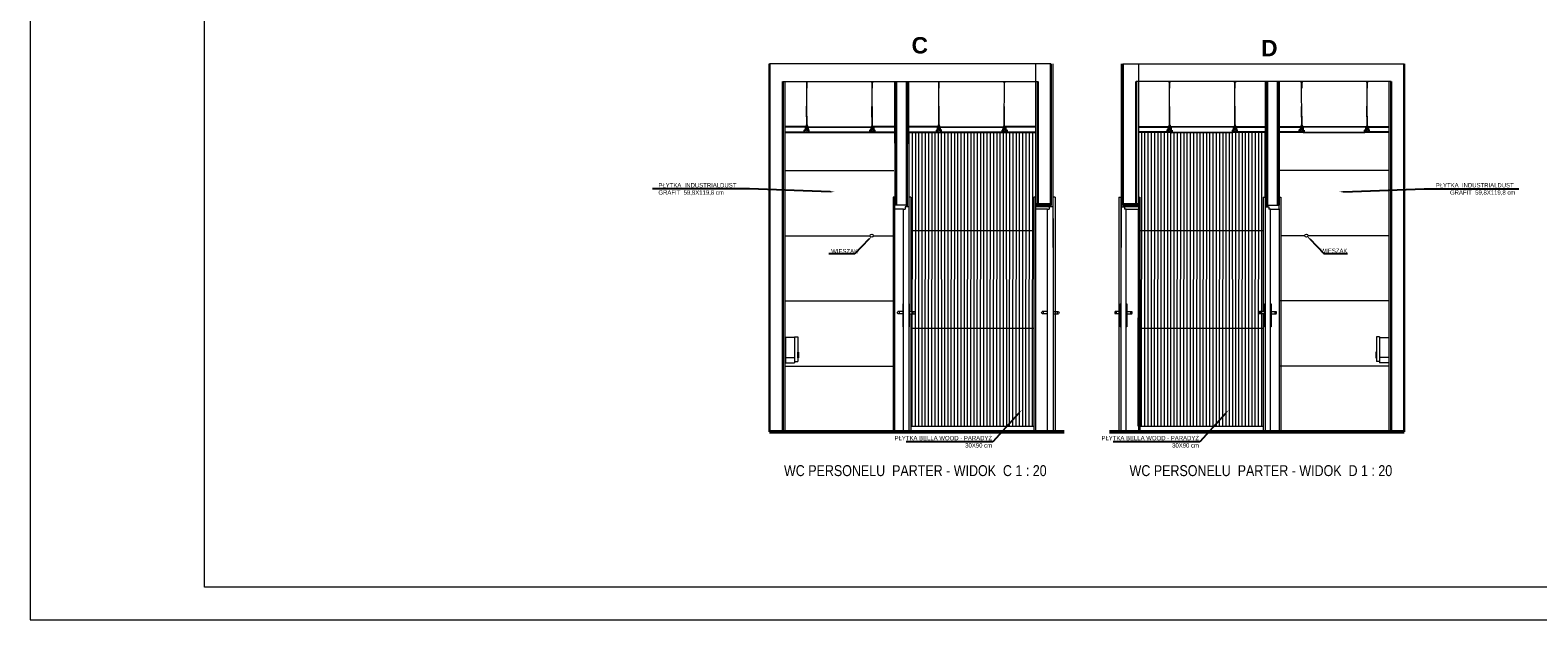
# Model space of a CAD drawing. Header units: millimetres. Extents: x -9038497 to 54128, y -10570064 to 59476.
# Tile 96 of 135: x 47429 to 48813, y 19851 to 20392. Entities that reach past the tile are written whole.
import ezdxf
from ezdxf import colors
from ezdxf.entities.mleader import LeaderData, LeaderLine
from ezdxf.math import Vec2, Vec3

# ---------------------------------------------------------------- set-up
doc = ezdxf.new("R2010")
doc.units = ezdxf.units.MM
doc.header["$LTSCALE"] = 0.8
for name, color, linetype, lineweight in [('0 proj_drzwi', 4, 'Continuous', 0), ('0 proj_meble 00', 52, 'Continuous', 0), ('0 proj_widok widok widok', 7, 'Continuous', 0), ('0 proj_wyposażenie sanitarne', 40, 'Continuous', 18), ('0 proj_ściany konstrukcyjne', 1, 'Continuous', 30), ('M_SCIANA konstrukcyjna', 1, 'Continuous', 50), ('tynk', 252, 'Continuous', 5), ('wieszaki suf.p.', 253, 'Continuous', 5)]:
    doc.layers.add(name, color=color, linetype=linetype, lineweight=lineweight)
doc.layers.add('strop podw.', color=3, linetype='Continuous')
doc.styles.get("Standard").update_dxf_attribs({"font": 'g12f13.shx', "width": 0.8, "height": 10})
doc.styles.add('WYMIAR-20', font='ARIALN.TTF', dxfattribs={"height": 4})
doc.styles.add('WYMIAR-50', font='ARIALN.TTF', dxfattribs={"height": 10})

# ---------------------------------------------------------------- blocks, each defined once
blk = doc.blocks.new('klam lewa')
at = {"layer": '0 proj_drzwi'}
for p, q in [((-8431.2, 26524.9), (-8431.2, 26545.9)), ((-8431.2, 26545.9), (-8430.7, 26545.9)), ((-8431.2, 26538.8), (-8435.8, 26538.8)), ((-8431.2, 26536.9), (-8435.8, 26536.9)), ((-8434.7, 26536.9), (-8434.7, 26538.8)), ((-8430.7, 26524.9), (-8431.2, 26524.9))]:
    blk.add_line(p, q, dxfattribs=at)
blk.add_arc((-8434.9, 26537.9), 1.3, 132.6475, 226.9891, dxfattribs=at)
blk = doc.blocks.new('klam prawa')
at = {"layer": '0 proj_drzwi'}
for p, q in [((-8425.7, 26545.9), (-8425.2, 26545.9)), ((-8425.2, 26545.9), (-8425.2, 26524.9)), ((-8425.2, 26538.8), (-8420.6, 26538.8)), ((-8425.2, 26536.9), (-8420.6, 26536.9)), ((-8421.7, 26538.8), (-8421.7, 26536.9)), ((-8425.2, 26524.9), (-8425.7, 26524.9))]:
    blk.add_line(p, q, dxfattribs=at)
blk.add_arc((-8421.5, 26537.9), 1.3, 313.0109, 47.3525, dxfattribs=at)
blk = doc.blocks.new('A$C604A1FD6')
at = {"color": 0, "ltscale": 60}
for p, q in [((0, 5), (0, 2)), ((1, 5), (1, 2)), ((60, 5), (60, 2))]:
    blk.add_line(p, q, dxfattribs=at)
blk.add_lwpolyline([(58, 2), (58, 0), (2, 0), (2, 2), (1, 2), (1, 5), (59, 5), (59, 2)], close=True, dxfattribs=at)
blk = doc.blocks.new('poj na papier tiol rz')
at = {"layer": '0 proj_wyposażenie sanitarne', "lineweight": 0}
for p, q in [((-2459.8, 1876.2), (-2459.8, 1853)), ((-2451.3, 1876.2), (-2459.8, 1876.2)), ((-2451.3, 1876.8), (-2448.3, 1876.8)), ((-2451.3, 1876.8), (-2451.3, 1854.2)), ((-2448.3, 1876.8), (-2448.3, 1854.2)), ((-2459.8, 1857.9), (-2451.3, 1857.9)), ((-2459.8, 1853), (-2451.3, 1853)), ((-2451.3, 1854.2), (-2448.4, 1854.2)), ((-2451.3, 1854.2), (-2451.3, 1853))]:
    blk.add_line(p, q, dxfattribs=at)
blk.add_lwpolyline([(-2448.3, 1862.7), (-2447.8, 1862.7), (-2447.8, 1857.6), (-2448.3, 1857.6)], close=True, dxfattribs=at)

msp = doc.modelspace()

# ---------------------------------------------------------------- linework, layer by layer
at = {"color": 1, "lineweight": 0, "ltscale": 40}
for p, q in [((48366.09, 20361.04), (48107.75, 20361.04)), ((48432.25, 20361.04), (48690.59, 20361.04)), ((48119.84, 20344.85), (48353.93, 20344.85)), ((48678.51, 20344.85), (48444.41, 20344.85))]:
    msp.add_line(p, q, dxfattribs=at)
at = {"color": 0, "ltscale": 60}
for p, q in [((48140.87, 20303.37), (48140.87, 20300.37)), ((48141.87, 20303.37), (48141.87, 20300.37)), ((48262.2, 20303.37), (48262.2, 20300.37)), ((48263.2, 20303.37), (48263.2, 20300.37)), ((48535.14, 20303.37), (48535.14, 20300.37)), ((48536.14, 20303.37), (48536.14, 20300.37)), ((48656.47, 20303.37), (48656.47, 20300.37)), ((48657.47, 20303.37), (48657.47, 20300.37))]:
    msp.add_line(p, q, dxfattribs=at)
for points in [[(48233.72, 20303.37), (48233.71, 20303.37)], [(48564.62, 20303.37), (48564.64, 20303.37)]]:
    msp.add_lwpolyline(points, dxfattribs=at)
at = {"layer": '0 proj_drzwi'}
for p, q in [((48221.12, 20238.85), (48221.12, 20023.45)), ((48222.57, 20238.85), (48222.57, 20023.45)), ((48235.54, 20238.85), (48235.63, 20023.42)), ((48237.42, 20238.85), (48237.42, 20133.75)), ((48350.48, 20238.85), (48350.48, 20023.45)), ((48351.93, 20238.85), (48351.93, 20023.45)), ((48369.85, 20238.85), (48369.85, 20023.45)), ((48428.49, 20238.85), (48428.49, 20023.45)), ((48446.41, 20238.85), (48446.41, 20023.45)), ((48447.87, 20238.85), (48447.87, 20023.45)), ((48560.92, 20238.85), (48560.92, 20133.75)), ((48562.71, 20238.85), (48562.71, 20023.42)), ((48575.78, 20238.85), (48575.78, 20231.3)), ((48577.23, 20238.85), (48577.23, 20023.45)), ((48230.62, 20023.42), (48230.62, 20227.85)), ((48363.05, 20023.25), (48363.05, 20227.85)), ((48368.05, 20219.23), (48368.05, 20023.25)), ((48430.3, 20219.23), (48430.3, 20023.25)), ((48435.3, 20023.25), (48435.3, 20227.85)), ((48567.72, 20023.42), (48567.72, 20227.85)), ((48575.78, 20227.93), (48575.78, 20023.45)), ((48237.42, 20131.84), (48237.42, 20023.45)), ((48560.92, 20131.84), (48560.92, 20023.45))]:
    msp.add_line(p, q, dxfattribs=at)
at = {"layer": '0 proj_drzwi', "lineweight": 0}
for p, q in [((48222.57, 20238.85), (48221.12, 20238.85)), ((48233.72, 20231.3), (48222.57, 20231.3)), ((48235.55, 20229.85), (48232.12, 20229.85)), ((48232.12, 20229.85), (48232.12, 20227.85)), ((48233.72, 20231.3), (48233.72, 20229.84)), ((48237.42, 20238.85), (48235.54, 20238.85)), ((48351.93, 20238.85), (48350.48, 20238.85)), ((48366.11, 20231.3), (48351.88, 20231.3)), ((48363.62, 20231.3), (48358.62, 20231.3)), ((48367.9, 20229.85), (48364.55, 20229.85)), ((48364.55, 20229.85), (48364.55, 20227.85)), ((48366.11, 20231.3), (48366.11, 20229.84)), ((48369.85, 20238.85), (48367.89, 20238.85)), ((48367.9, 20238.86), (48367.9, 20219.3)), ((48428.49, 20238.85), (48430.3, 20238.85)), ((48430.3, 20238.85), (48430.3, 20219.3)), ((48430.3, 20229.85), (48433.8, 20229.85)), ((48432.24, 20231.3), (48432.24, 20229.84)), ((48432.24, 20231.3), (48446.47, 20231.3)), ((48433.8, 20229.85), (48433.8, 20227.85)), ((48434.72, 20231.3), (48439.72, 20231.3)), ((48446.41, 20238.85), (48447.87, 20238.85)), ((48560.92, 20238.85), (48562.71, 20238.85)), ((48562.71, 20229.85), (48566.22, 20229.85)), ((48564.62, 20231.32), (48564.62, 20229.87)), ((48564.62, 20231.3), (48575.78, 20231.3)), ((48566.22, 20229.85), (48566.22, 20227.85)), ((48575.77, 20227.94), (48575.77, 20231.29)), ((48575.78, 20238.85), (48577.23, 20238.85)), ((48230.62, 20227.85), (48222.57, 20227.85)), ((48230.62, 20227.85), (48232.12, 20227.85)), ((48363.05, 20227.84), (48351.92, 20227.84)), ((48363.05, 20227.85), (48364.55, 20227.85)), ((48435.3, 20227.85), (48433.8, 20227.85)), ((48435.29, 20227.84), (48446.43, 20227.84)), ((48567.72, 20227.85), (48566.22, 20227.85)), ((48567.73, 20227.85), (48575.74, 20227.85))]:
    msp.add_line(p, q, dxfattribs=at)
at = {"layer": '0 proj_meble 00', "lineweight": 0}
for centre in [(48201.49, 20203.41), (48600.66, 20203.41)]:
    msp.add_circle(centre, 1.43, dxfattribs=at)
at = {"layer": '0 proj_widok widok widok', "lineweight": 0}
for p, q in [((48121.86, 20298.22), (48222.57, 20298.22)), ((48235.42, 20298.22), (48351.84, 20298.22)), ((48235.61, 20298.22), (48235.65, 20238.85)), ((48265.43, 20298.03), (48265.58, 20028.64)), ((48295.23, 20298.05), (48295.38, 20028.66)), ((48325.03, 20298.07), (48325.18, 20028.67)), ((48562.92, 20298.22), (48446.5, 20298.22)), ((48473.01, 20298), (48473.16, 20028.61)), ((48502.81, 20298.02), (48502.96, 20028.62)), ((48532.61, 20298.03), (48532.76, 20028.64)), ((48562.41, 20298.18), (48562.44, 20238.85)), ((48676.49, 20298.22), (48575.77, 20298.22)), ((48121.4, 20263.11), (48221.88, 20263.11)), ((48676.94, 20263.11), (48576.46, 20263.11)), ((48121.44, 20203.31), (48200.06, 20203.31)), ((48202.91, 20203.31), (48221.12, 20203.31)), ((48237.62, 20208.3), (48350.48, 20208.3)), ((48447.87, 20208.3), (48560.92, 20208.3)), ((48599.24, 20203.31), (48577.23, 20203.31)), ((48676.9, 20203.31), (48602.09, 20203.31)), ((48121.48, 20143.51), (48221.96, 20143.51)), ((48676.86, 20143.51), (48576.38, 20143.51)), ((48237.68, 20118.5), (48350.48, 20118.5)), ((48447.87, 20118.5), (48560.92, 20118.5)), ((48121.52, 20083.71), (48222, 20083.71)), ((48676.82, 20083.71), (48576.34, 20083.71)), ((48237.42, 20028.73), (48350.48, 20028.73)), ((48447.87, 20028.7), (48560.92, 20028.7))]:
    msp.add_line(p, q, dxfattribs=at)
for points in [[(47428.63, 19850.96), (49528.63, 19850.96), (49528.63, 21324.96), (47428.63, 21324.96)], [(47428.63, 19850.96), (49528.63, 19850.96), (49528.63, 21324.96), (47428.63, 21324.96)], [(47588.63, 21294.96), (49498.63, 21294.96), (49498.63, 19880.96), (47588.63, 19880.96)]]:
    msp.add_lwpolyline(points, close=True, dxfattribs=at)
at = {"layer": '0 proj_ściany konstrukcyjne', "lineweight": 30}
for p, q in [((48107.75, 20023.42), (48107.75, 20361.04)), ((48690.59, 20023.42), (48690.59, 20361.04)), ((48119.84, 20023.42), (48119.84, 20344.85)), ((48223.84, 20344.85), (48223.84, 20231.3)), ((48233.72, 20229.85), (48233.72, 20344.85)), ((48564.62, 20229.85), (48564.62, 20344.85)), ((48574.51, 20344.85), (48574.51, 20231.3)), ((48678.51, 20023.42), (48678.51, 20344.85))]:
    msp.add_line(p, q, dxfattribs=at)
at = {"layer": '0 proj_ściany konstrukcyjne'}
for p, q in [((48366.09, 20231.3), (48366.09, 20361.04)), ((48432.25, 20231.3), (48432.25, 20361.04)), ((48353.93, 20231.3), (48353.93, 20344.85)), ((48444.41, 20231.3), (48444.41, 20344.85))]:
    msp.add_line(p, q, dxfattribs=at)
at = {"layer": '0 proj_ściany konstrukcyjne', "lineweight": 60}
for p, q in [((48351.88, 20231.3), (48366.09, 20231.3)), ((48446.47, 20231.3), (48432.25, 20231.3))]:
    msp.add_line(p, q, dxfattribs=at)
at = {"layer": 'M_SCIANA konstrukcyjna'}
for p, q in [((48107.75, 20023.42), (48378.37, 20023.42)), ((48690.59, 20023.42), (48419.97, 20023.42))]:
    msp.add_line(p, q, dxfattribs=at)
at = {"layer": 'strop podw.', "ltscale": 60}
for points in [[(48121.86, 20298.37), (48139.87, 20298.37), (48139.87, 20300.37), (48140.87, 20300.37), (48140.87, 20303.37), (48121.86, 20303.37)], [(48222.57, 20303.36), (48203.15, 20303.38), (48203.15, 20300.38), (48204.15, 20300.38), (48204.15, 20298.38), (48222.57, 20298.36)], [(48235.42, 20298.37), (48261.2, 20298.37), (48261.2, 20300.37), (48262.2, 20300.37), (48262.2, 20303.37), (48235.42, 20303.37)], [(48351.84, 20303.36), (48324.48, 20303.38), (48324.48, 20300.38), (48325.48, 20300.38), (48325.48, 20298.38), (48351.84, 20298.36)], [(48446.51, 20303.36), (48473.86, 20303.38), (48473.86, 20300.38), (48472.86, 20300.38), (48472.86, 20298.38), (48446.5, 20298.36)], [(48562.92, 20298.37), (48537.14, 20298.37), (48537.14, 20300.37), (48536.14, 20300.37), (48536.14, 20303.37), (48562.92, 20303.37)], [(48575.78, 20303.36), (48595.19, 20303.38), (48595.19, 20300.38), (48594.19, 20300.38), (48594.19, 20298.38), (48575.77, 20298.36)], [(48676.49, 20298.37), (48658.47, 20298.37), (48658.47, 20300.37), (48657.47, 20300.37), (48657.47, 20303.37), (48676.49, 20303.37)]]:
    msp.add_lwpolyline(points, dxfattribs=at)
at = {"layer": 'tynk', "lineweight": 0, "ltscale": 40}
for p, q in [((48118.64, 20361.15), (48118.64, 20361.04)), ((48132.71, 20361.15), (48132.71, 20361.04)), ((48351.8, 20361.15), (48351.87, 20238.85)), ((48367.82, 20361.15), (48368.01, 20023.42)), ((48430.53, 20361.15), (48430.34, 20023.42)), ((48446.54, 20361.15), (48446.47, 20238.85)), ((48665.63, 20361.15), (48665.63, 20361.04)), ((48679.7, 20361.15), (48679.7, 20361.04)), ((48121.86, 20344.85), (48121.86, 20023.22)), ((48222.54, 20344.85), (48222.61, 20231.3)), ((48235.4, 20344.85), (48235.46, 20229.85)), ((48562.94, 20344.85), (48562.88, 20229.85)), ((48575.8, 20344.85), (48575.74, 20231.3)), ((48676.49, 20344.85), (48676.49, 20023.22)), ((48238.59, 20298.22), (48238.44, 20028.73)), ((48241.59, 20298.22), (48241.44, 20028.73)), ((48244.59, 20298.22), (48244.44, 20028.73)), ((48247.59, 20298.22), (48247.44, 20028.73)), ((48250.59, 20298.22), (48250.44, 20028.73)), ((48253.59, 20298.22), (48253.44, 20028.73)), ((48256.59, 20298.21), (48256.44, 20028.73)), ((48259.59, 20298.21), (48259.44, 20028.72)), ((48262.59, 20298.21), (48262.44, 20028.72)), ((48268.43, 20298.22), (48268.28, 20028.73)), ((48271.43, 20298.22), (48271.28, 20028.73)), ((48274.43, 20298.22), (48274.28, 20028.73)), ((48277.43, 20298.22), (48277.28, 20028.73)), ((48280.43, 20298.22), (48280.28, 20028.73)), ((48283.43, 20298.22), (48283.28, 20028.73)), ((48286.43, 20298.21), (48286.28, 20028.73)), ((48289.43, 20298.21), (48289.28, 20028.72)), ((48292.43, 20298.21), (48292.28, 20028.72)), ((48298.28, 20298.22), (48298.12, 20028.73)), ((48301.28, 20298.22), (48301.12, 20028.73)), ((48304.28, 20298.22), (48304.12, 20028.73)), ((48307.28, 20298.22), (48307.12, 20028.73)), ((48310.28, 20298.22), (48310.12, 20028.73)), ((48313.28, 20298.22), (48313.12, 20028.73)), ((48316.28, 20298.21), (48316.12, 20028.73)), ((48319.28, 20298.21), (48319.12, 20028.72)), ((48322.28, 20298.21), (48322.12, 20028.72)), ((48328.04, 20298.22), (48327.88, 20028.73)), ((48331.04, 20298.22), (48330.88, 20028.73)), ((48334.04, 20298.22), (48333.88, 20028.73)), ((48337.04, 20298.22), (48336.88, 20028.73)), ((48340.04, 20298.22), (48339.88, 20028.73)), ((48343.04, 20298.22), (48342.88, 20028.73)), ((48346.04, 20298.21), (48345.88, 20028.73)), ((48349.04, 20298.21), (48348.88, 20028.72)), ((48352.04, 20298.21), (48351.88, 20028.72)), ((48449.18, 20298.19), (48449.03, 20028.7)), ((48452.18, 20298.19), (48452.03, 20028.7)), ((48455.18, 20298.19), (48455.03, 20028.7)), ((48458.18, 20298.19), (48458.03, 20028.7)), ((48461.18, 20298.18), (48461.03, 20028.7)), ((48464.18, 20298.18), (48464.03, 20028.69)), ((48467.18, 20298.18), (48467.03, 20028.69)), ((48470.18, 20298.18), (48470.03, 20028.69)), ((48476.01, 20298.19), (48475.86, 20028.7)), ((48479.01, 20298.19), (48478.86, 20028.7)), ((48482.01, 20298.19), (48481.86, 20028.7)), ((48485.01, 20298.19), (48484.86, 20028.7)), ((48488.01, 20298.19), (48487.86, 20028.7)), ((48491.01, 20298.18), (48490.86, 20028.7)), ((48494.01, 20298.18), (48493.86, 20028.69)), ((48497.01, 20298.18), (48496.86, 20028.69)), ((48500.01, 20298.18), (48499.86, 20028.69)), ((48505.86, 20298.19), (48505.71, 20028.7)), ((48508.86, 20298.19), (48508.71, 20028.7)), ((48511.86, 20298.19), (48511.71, 20028.7)), ((48514.86, 20298.19), (48514.71, 20028.7)), ((48517.86, 20298.19), (48517.71, 20028.7)), ((48520.86, 20298.18), (48520.71, 20028.7)), ((48523.86, 20298.18), (48523.71, 20028.69)), ((48526.86, 20298.18), (48526.71, 20028.69)), ((48529.86, 20298.18), (48529.71, 20028.69)), ((48535.62, 20298.19), (48535.47, 20028.7)), ((48538.62, 20298.19), (48538.47, 20028.7)), ((48541.62, 20298.19), (48541.47, 20028.7)), ((48544.62, 20298.19), (48544.47, 20028.7)), ((48547.62, 20298.19), (48547.47, 20028.7)), ((48550.62, 20298.18), (48550.47, 20028.7)), ((48553.62, 20298.18), (48553.47, 20028.69)), ((48556.62, 20298.18), (48556.47, 20028.69)), ((48559.62, 20298.18), (48559.47, 20028.69)), ((48446.14, 20227.93), (48446.03, 20028.7))]:
    msp.add_line(p, q, dxfattribs=at)
at = {"layer": 'wieszaki suf.p.'}
for p, q in [((48141.88, 20305.27), (48141.87, 20344.52)), ((48201.88, 20305.14), (48202.01, 20344.84)), ((48263.2, 20305.27), (48263.2, 20344.52)), ((48323.21, 20305.14), (48323.34, 20344.84)), ((48475.14, 20305.14), (48475.01, 20344.84)), ((48535.14, 20305.27), (48535.14, 20344.52)), ((48596.46, 20305.14), (48596.33, 20344.84)), ((48656.47, 20305.27), (48656.47, 20344.52)), ((48141.88, 20313.26), (48141.88, 20305.27)), ((48201.91, 20313.13), (48201.88, 20305.14)), ((48263.21, 20313.26), (48263.2, 20305.27)), ((48323.23, 20313.13), (48323.21, 20305.14)), ((48475.11, 20313.13), (48475.14, 20305.14)), ((48535.14, 20313.26), (48535.14, 20305.27)), ((48596.44, 20313.13), (48596.46, 20305.14)), ((48656.46, 20313.26), (48656.47, 20305.27))]:
    msp.add_line(p, q, dxfattribs=at)
at = {"layer": 'wieszaki suf.p.', "linetype": 'Continuous'}
for p, q in [((48141.67, 20312.46), (48141.67, 20322.18)), ((48142.07, 20312.46), (48142.07, 20322.18)), ((48201.71, 20312.33), (48201.74, 20322.05)), ((48202.11, 20312.33), (48202.14, 20322.05)), ((48263, 20312.46), (48263, 20322.18)), ((48263.4, 20312.46), (48263.4, 20322.18)), ((48323.04, 20312.33), (48323.07, 20322.05)), ((48323.44, 20312.33), (48323.47, 20322.05)), ((48474.91, 20312.33), (48474.87, 20322.05)), ((48475.31, 20312.33), (48475.27, 20322.05)), ((48534.94, 20312.46), (48534.94, 20322.18)), ((48535.34, 20312.46), (48535.34, 20322.18)), ((48596.23, 20312.33), (48596.2, 20322.05)), ((48596.63, 20312.33), (48596.6, 20322.05)), ((48656.27, 20312.46), (48656.27, 20322.18)), ((48656.67, 20312.46), (48656.67, 20322.18))]:
    msp.add_line(p, q, dxfattribs=at)
at = {"layer": 'wieszaki suf.p.'}
for points in [[(48141.98, 20338.82), (48141.78, 20338.82), (48141.78, 20344.62), (48140.88, 20344.62), (48140.88, 20344.82), (48142.88, 20344.82), (48142.88, 20344.62), (48141.98, 20344.62)], [(48201.9, 20338.69), (48202.1, 20338.69), (48202.12, 20344.49), (48203.02, 20344.49), (48203.02, 20344.69), (48201.02, 20344.7), (48201.02, 20344.5), (48201.92, 20344.49)], [(48263.3, 20338.82), (48263.1, 20338.82), (48263.1, 20344.62), (48262.2, 20344.62), (48262.2, 20344.82), (48264.2, 20344.82), (48264.2, 20344.62), (48263.3, 20344.62)], [(48323.23, 20338.69), (48323.43, 20338.69), (48323.45, 20344.49), (48324.35, 20344.49), (48324.35, 20344.69), (48322.35, 20344.7), (48322.35, 20344.5), (48323.25, 20344.49)], [(48475.11, 20338.69), (48474.91, 20338.69), (48474.89, 20344.49), (48473.99, 20344.49), (48473.99, 20344.69), (48475.99, 20344.7), (48475.99, 20344.5), (48475.09, 20344.49)], [(48535.04, 20338.82), (48535.24, 20338.82), (48535.24, 20344.62), (48536.14, 20344.62), (48536.14, 20344.82), (48534.14, 20344.82), (48534.14, 20344.62), (48535.04, 20344.62)], [(48596.44, 20338.69), (48596.24, 20338.69), (48596.22, 20344.49), (48595.32, 20344.49), (48595.32, 20344.69), (48597.32, 20344.7), (48597.32, 20344.5), (48596.42, 20344.49)], [(48656.37, 20338.82), (48656.57, 20338.82), (48656.57, 20344.62), (48657.47, 20344.62), (48657.47, 20344.82), (48655.47, 20344.82), (48655.47, 20344.62), (48656.37, 20344.62)]]:
    msp.add_lwpolyline(points, close=True, dxfattribs=at)
for points in [[(48141.27, 20304.35), (48141.5, 20304.35), (48141.5, 20302.1, 0.3097473), (48142.25, 20302.1), (48142.25, 20304.35), (48142.48, 20304.35), (48142.48, 20300.55, 0.0501991), (48142.52, 20300.07, 0.4627291), (48142.82, 20300), (48143.17, 20300.3, -0.5914466), (48143.34, 20300.23), (48143.34, 20299.33, -0.3364756), (48143.2, 20299.19), (48142.92, 20299.19), (48142.92, 20299.38), (48142.26, 20299.38), (48142.26, 20299.19), (48141.49, 20299.19), (48141.49, 20299.38), (48140.83, 20299.38), (48140.83, 20299.19), (48140.55, 20299.19, -0.3364756), (48140.41, 20299.33), (48140.41, 20300.23, -0.5914466), (48140.58, 20300.3), (48140.93, 20300, 0.4627291), (48141.24, 20300.07, 0.0501991), (48141.27, 20300.55)], [(48141.5, 20304.35), (48141.5, 20305.1, -0.4406767), (48142.25, 20305.1), (48142.25, 20302.1, -0.3097473), (48141.5, 20302.1)], [(48202.48, 20304.22), (48202.25, 20304.22), (48202.25, 20301.97, -0.3097473), (48201.49, 20301.97), (48201.5, 20304.22), (48201.27, 20304.22), (48201.26, 20300.43, -0.0501991), (48201.22, 20299.94, -0.4627291), (48200.92, 20299.87), (48200.57, 20300.18, 0.5914466), (48200.4, 20300.11), (48200.4, 20299.2, 0.3364756), (48200.54, 20299.06), (48200.81, 20299.06), (48200.81, 20299.26), (48201.48, 20299.26), (48201.47, 20299.06), (48202.24, 20299.06), (48202.24, 20299.25), (48202.91, 20299.25), (48202.91, 20299.06), (48203.18, 20299.06, 0.3364756), (48203.32, 20299.19), (48203.33, 20300.1, 0.5914466), (48203.16, 20300.17), (48202.8, 20299.86, -0.4627291), (48202.5, 20299.93, -0.0501991), (48202.47, 20300.42)], [(48202.25, 20304.22), (48202.26, 20304.97, 0.4406767), (48201.5, 20304.97), (48201.49, 20301.97, 0.3097473), (48202.25, 20301.97)], [(48262.6, 20304.35), (48262.83, 20304.35), (48262.83, 20302.1, 0.3097473), (48263.58, 20302.1), (48263.58, 20304.35), (48263.81, 20304.35), (48263.81, 20300.55, 0.0501991), (48263.84, 20300.07, 0.4627291), (48264.15, 20300), (48264.5, 20300.3, -0.5914466), (48264.67, 20300.23), (48264.67, 20299.33, -0.3364756), (48264.53, 20299.19), (48264.25, 20299.19), (48264.25, 20299.38), (48263.59, 20299.38), (48263.59, 20299.19), (48262.82, 20299.19), (48262.82, 20299.38), (48262.16, 20299.38), (48262.16, 20299.19), (48261.88, 20299.19, -0.3364756), (48261.74, 20299.33), (48261.74, 20300.23, -0.5914466), (48261.91, 20300.3), (48262.26, 20300, 0.4627291), (48262.56, 20300.07, 0.0501991), (48262.6, 20300.55)], [(48262.83, 20304.35), (48262.83, 20305.1, -0.4406767), (48263.58, 20305.1), (48263.58, 20302.1, -0.3097473), (48262.83, 20302.1)], [(48323.81, 20304.22), (48323.58, 20304.22), (48323.57, 20301.97, -0.3097473), (48322.82, 20301.97), (48322.83, 20304.22), (48322.6, 20304.22), (48322.58, 20300.43, -0.0501991), (48322.55, 20299.94, -0.4627291), (48322.25, 20299.87), (48321.9, 20300.18, 0.5914466), (48321.73, 20300.11), (48321.72, 20299.2, 0.3364756), (48321.86, 20299.06), (48322.14, 20299.06), (48322.14, 20299.26), (48322.8, 20299.26), (48322.8, 20299.06), (48323.57, 20299.06), (48323.57, 20299.25), (48324.23, 20299.25), (48324.23, 20299.06), (48324.51, 20299.06, 0.3364756), (48324.65, 20299.19), (48324.65, 20300.1, 0.5914466), (48324.48, 20300.17), (48324.13, 20299.86, -0.4627291), (48323.83, 20299.93, -0.0501991), (48323.8, 20300.42)], [(48323.58, 20304.22), (48323.58, 20304.97, 0.4406767), (48322.83, 20304.97), (48322.82, 20301.97, 0.3097473), (48323.57, 20301.97)], [(48474.53, 20304.22), (48474.76, 20304.22), (48474.77, 20301.97, 0.3097473), (48475.52, 20301.97), (48475.52, 20304.22), (48475.75, 20304.22), (48475.76, 20300.43, 0.0501991), (48475.8, 20299.94, 0.4627291), (48476.1, 20299.87), (48476.45, 20300.18, -0.5914466), (48476.62, 20300.11), (48476.62, 20299.2, -0.3364756), (48476.48, 20299.06), (48476.2, 20299.06), (48476.2, 20299.26), (48475.54, 20299.26), (48475.54, 20299.06), (48474.77, 20299.06), (48474.77, 20299.25), (48474.11, 20299.25), (48474.11, 20299.06), (48473.83, 20299.06, -0.3364756), (48473.69, 20299.19), (48473.69, 20300.1, -0.5914466), (48473.86, 20300.17), (48474.21, 20299.86, 0.4627291), (48474.51, 20299.93, 0.0501991), (48474.54, 20300.42)], [(48474.76, 20304.22), (48474.76, 20304.97, -0.4406767), (48475.51, 20304.97), (48475.52, 20301.97, -0.3097473), (48474.77, 20301.97)], [(48535.75, 20304.35), (48535.52, 20304.35), (48535.52, 20302.1, -0.3097473), (48534.76, 20302.1), (48534.76, 20304.35), (48534.53, 20304.35), (48534.53, 20300.55, -0.0501991), (48534.5, 20300.07, -0.4627291), (48534.2, 20300), (48533.85, 20300.3, 0.5914466), (48533.68, 20300.23), (48533.68, 20299.33, 0.3364756), (48533.82, 20299.19), (48534.09, 20299.19), (48534.09, 20299.38), (48534.75, 20299.38), (48534.75, 20299.19), (48535.52, 20299.19), (48535.52, 20299.38), (48536.19, 20299.38), (48536.19, 20299.19), (48536.46, 20299.19, 0.3364756), (48536.6, 20299.33), (48536.6, 20300.23, 0.5914466), (48536.43, 20300.3), (48536.08, 20300, -0.4627291), (48535.78, 20300.07, -0.0501991), (48535.75, 20300.55)], [(48535.52, 20304.35), (48535.52, 20305.1, 0.4406767), (48534.76, 20305.1), (48534.76, 20302.1, 0.3097473), (48535.52, 20302.1)], [(48595.86, 20304.22), (48596.09, 20304.22), (48596.1, 20301.97, 0.3097473), (48596.85, 20301.97), (48596.84, 20304.22), (48597.07, 20304.22), (48597.09, 20300.43, 0.0501991), (48597.12, 20299.94, 0.4627291), (48597.42, 20299.87), (48597.77, 20300.18, -0.5914466), (48597.94, 20300.11), (48597.95, 20299.2, -0.3364756), (48597.81, 20299.06), (48597.53, 20299.06), (48597.53, 20299.26), (48596.87, 20299.26), (48596.87, 20299.06), (48596.1, 20299.06), (48596.1, 20299.25), (48595.44, 20299.25), (48595.44, 20299.06), (48595.16, 20299.06, -0.3364756), (48595.02, 20299.19), (48595.02, 20300.1, -0.5914466), (48595.19, 20300.17), (48595.54, 20299.86, 0.4627291), (48595.84, 20299.93, 0.0501991), (48595.87, 20300.42)], [(48596.09, 20304.22), (48596.09, 20304.97, -0.4406767), (48596.84, 20304.97), (48596.85, 20301.97, -0.3097473), (48596.1, 20301.97)], [(48657.07, 20304.35), (48656.84, 20304.35), (48656.84, 20302.1, -0.3097473), (48656.09, 20302.1), (48656.09, 20304.35), (48655.86, 20304.35), (48655.86, 20300.55, -0.0501991), (48655.82, 20300.07, -0.4627291), (48655.52, 20300), (48655.17, 20300.3, 0.5914466), (48655, 20300.23), (48655, 20299.33, 0.3364756), (48655.14, 20299.19), (48655.42, 20299.19), (48655.42, 20299.38), (48656.08, 20299.38), (48656.08, 20299.19), (48656.85, 20299.19), (48656.85, 20299.38), (48657.51, 20299.38), (48657.51, 20299.19), (48657.79, 20299.19, 0.3364756), (48657.93, 20299.33), (48657.93, 20300.23, 0.5914466), (48657.76, 20300.3), (48657.41, 20300, -0.4627291), (48657.11, 20300.07, -0.0501991), (48657.07, 20300.55)], [(48656.84, 20304.35), (48656.84, 20305.1, 0.4406767), (48656.09, 20305.1), (48656.09, 20302.1, 0.3097473), (48656.84, 20302.1)]]:
    msp.add_lwpolyline(points, format="xyb", close=True, dxfattribs=at)

# ---------------------------------------------------------------- block references
at = {"layer": '0 proj_widok widok widok', "xscale": -1}
for name, p in [('klam prawa', (39804.92, -6405.07)), ('klam lewa', (39804.92, -6405.07)), ('klam prawa', (39937.34, -6405.07)), ('klam lewa', (39937.34, -6405.07))]:
    msp.add_blockref(name, p, dxfattribs=at)
at = {"layer": '0 proj_widok widok widok'}
for name, p in [('klam lewa', (56861.01, -6405.07)), ('klam prawa', (56861.01, -6405.07)), ('klam lewa', (56993.42, -6405.07)), ('klam prawa', (56993.42, -6405.07))]:
    msp.add_blockref(name, p, dxfattribs=at)
at = {"layer": '0 proj_widok widok widok', "lineweight": 0}
msp.add_blockref('poj na papier tiol rz', (50582, 18233.86), dxfattribs=at)
at = {"layer": '0 proj_widok widok widok', "lineweight": 0, "xscale": -1}
msp.add_blockref('poj na papier tiol rz', (46216.7, 18233.86), dxfattribs=at)
at = {"layer": 'strop podw.', "ltscale": 60, "rotation": 359.7977052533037}
for p in [(48141.86, 20298.37), (48263.18, 20298.37)]:
    msp.add_blockref('A$C604A1FD6', p, dxfattribs=at)
at = {"layer": 'strop podw.', "ltscale": 60, "xscale": -1, "rotation": 0.2022947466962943}
for p in [(48535.16, 20298.37), (48656.49, 20298.37)]:
    msp.add_blockref('A$C604A1FD6', p, dxfattribs=at)

# ---------------------------------------------------------------- texts
at = {"layer": '0 proj_widok widok widok', "lineweight": 0}
for s, width, gutter_width, insert, char_height, attachment_point, style in [('{\\fArial Unicode MS|b1|i0|c238|p34;C}', 21.4671, 50, (48238.08, 20385.65), 15, 1, 'WYMIAR-50'), ('{\\fArial Unicode MS|b1|i0|c238|p34;D}', 21.4671, 50, (48559.1, 20383.04), 15, 1, 'WYMIAR-50'), ('PŁYTKA  INDUSTRIALDUST  GRAFIT  59,8X119,8 cm  ', 78.8002, 20, (48005.62, 20251.73), 4, 1, 'WYMIAR-20'), ('PŁYTKA  INDUSTRIALDUST  GRAFIT  59,8X119,8 cm  ', 78.8002, 20, (48792.62, 20251.73), 4, 3, 'WYMIAR-20'), ('WIESZAK  ', 88.0267, 20, (48164.3, 20191.18), 4, 1, 'WYMIAR-20'), ('WIESZAK  ', 88.0267, 20, (48638.4, 20191.54), 4, 3, 'WYMIAR-20'), ('PŁYTKA BELLA WOOD - PARADYŻ 30X90 cm  ', 78.8002, 20, (48312.04, 20019.72), 4, 3, 'WYMIAR-20'), ('PŁYTKA BELLA WOOD - PARADYŻ 30X90 cm  ', 78.8002, 20, (48502.09, 20019.72), 4, 3, 'WYMIAR-20'), ('WC PERSONELU  PARTER - WIDOK  C 1 : 20 ', 261.731, 50, (48120.96, 19992.86), 10, 1, 'WYMIAR-50'), ('WC PERSONELU  PARTER - WIDOK  D 1 : 20 ', 261.731, 50, (48679.53, 19992.86), 10, 3, 'WYMIAR-50')]:
    msp.add_mtext_dynamic_manual_height_columns(s, width=width, gutter_width=gutter_width, heights=[0], dxfattribs=dict(at, insert=insert, char_height=char_height, attachment_point=attachment_point, style=style))

# ---------------------------------------------------------------- leaders
ml = msp.add_multileader_mtext('Standard', dxfattribs=at)
ml.set_content('', color=256)
ml.set_leader_properties()
ml.build(insert=Vec2(0, 0))
ml.multileader.update_dxf_attribs({"text_right_attachment_type": 6, "dogleg_length": 0.36})
ctx = ml.context
ctx.base_point, ctx.plane_origin = Vec3(47998.33, 20248.37), Vec3(48099.69, 20275.59)
ctx.right_attachment, ctx.text_align_type = 6, 2
notes = []
notes.append((ctx, [(0, (1, 1, 0), (48089.4, 20246.37), (-1, 0), 87.07, [(0, [(48167.48, 20243.63)], 0, [])])]))
ctx.mtext.insert, ctx.mtext.alignment, ctx.mtext.flow_direction = Vec3(48000.33, 20250.37), 3, 5
ml = msp.add_multileader_mtext('Standard', dxfattribs=at)
ml.set_content('', color=256)
ml.set_leader_properties()
ml.build(insert=Vec2(0, 0))
ml.multileader.update_dxf_attribs({"text_right_attachment_type": 6, "dogleg_length": 0.36})
ctx = ml.context
ctx.base_point, ctx.plane_origin = Vec3(48795.91, 20246.37), Vec3(48698.55, 20275.59)
ctx.right_attachment = 6
notes.append((ctx, [(0, (1, 1, 0), (48708.84, 20246.37), (1, 0), 87.07, [(0, [(48630.76, 20243.63)], 0, [])])]))
ctx.mtext.insert, ctx.mtext.flow_direction = Vec3(48797.91, 20248.37), 5
ml = msp.add_multileader_mtext('Standard', dxfattribs=at)
ml.set_content('', color=256)
ml.set_leader_properties()
ml.build(insert=Vec2(0, 0))
ml.multileader.update_dxf_attribs({"text_right_attachment_type": 6, "dogleg_length": 0.36})
ctx = ml.context
ctx.base_point, ctx.plane_origin = Vec3(48160.1, 20188.79), Vec3(48201.73, 20203)
ctx.right_attachment, ctx.text_align_type = 6, 2
notes.append((ctx, [(0, (1, 1, 0), (48185.9, 20186.79), (-1, 0), 21.79, [(0, [(48201.73, 20203)], 0, [])])]))
ctx.mtext.insert, ctx.mtext.alignment, ctx.mtext.flow_direction = Vec3(48162.1, 20190.79), 3, 5
ml = msp.add_multileader_mtext('Standard', dxfattribs=at)
ml.set_content('', color=256)
ml.set_leader_properties()
ml.build(insert=Vec2(0, 0))
ml.multileader.update_dxf_attribs({"text_right_attachment_type": 6, "dogleg_length": 0.36})
ctx = ml.context
ctx.base_point, ctx.plane_origin = Vec3(48638.59, 20187.16), Vec3(48600.97, 20203.37)
ctx.right_attachment = 6
notes.append((ctx, [(0, (1, 1, 0), (48616.8, 20187.16), (1, 0), 21.79, [(0, [(48600.97, 20203.37)], 0, [])])]))
ctx.mtext.insert, ctx.mtext.flow_direction = Vec3(48640.59, 20189.16), 5
ml = msp.add_multileader_mtext('Standard', dxfattribs=at)
ml.set_content('', color=256)
ml.set_leader_properties()
ml.build(insert=Vec2(0, 0))
ml.multileader.update_dxf_attribs({"text_right_attachment_type": 6, "dogleg_length": 0.36})
ctx = ml.context
ctx.base_point, ctx.plane_origin = Vec3(48231.21, 20016.4), Vec3(48339.33, 20043.58)
ctx.right_attachment, ctx.text_align_type = 6, 2
notes.append((ctx, [(0, (1, 1, 0), (48312.74, 20014.4), (-1, 0), 77.53, [(0, [(48339.33, 20043.58)], 0, [])])]))
ctx.mtext.insert, ctx.mtext.alignment, ctx.mtext.flow_direction = Vec3(48233.21, 20018.4), 3, 5
ml = msp.add_multileader_mtext('Standard', dxfattribs=at)
ml.set_content('', color=256)
ml.set_leader_properties()
ml.build(insert=Vec2(0, 0))
ml.multileader.update_dxf_attribs({"text_right_attachment_type": 6, "dogleg_length": 0.36})
ctx = ml.context
ctx.base_point, ctx.plane_origin = Vec3(48421.26, 20016.4), Vec3(48529.38, 20043.58)
ctx.right_attachment, ctx.text_align_type = 6, 2
notes.append((ctx, [(0, (1, 1, 0), (48502.79, 20014.4), (-1, 0), 77.53, [(0, [(48529.38, 20043.58)], 0, [])])]))
ctx.mtext.insert, ctx.mtext.alignment, ctx.mtext.flow_direction = Vec3(48423.26, 20018.4), 3, 5
for ctx, leaders in notes:
    for number, flags, end, landing, length, lines in leaders:
        leader = LeaderData()
        leader.index, (leader.has_last_leader_line, leader.has_dogleg_vector, leader.attachment_direction) = number, flags
        leader.last_leader_point, leader.dogleg_vector, leader.dogleg_length = Vec3(end), Vec3(landing), length
        for number, points, colour, breaks in lines:
            line = LeaderLine()
            line.index, line.vertices, line.color, line.breaks = number, Vec3.list(points), colors.encode_raw_color(colour), breaks
            leader.lines.append(line)
        ctx.leaders.append(leader)

doc.saveas('drawing.dxf')
